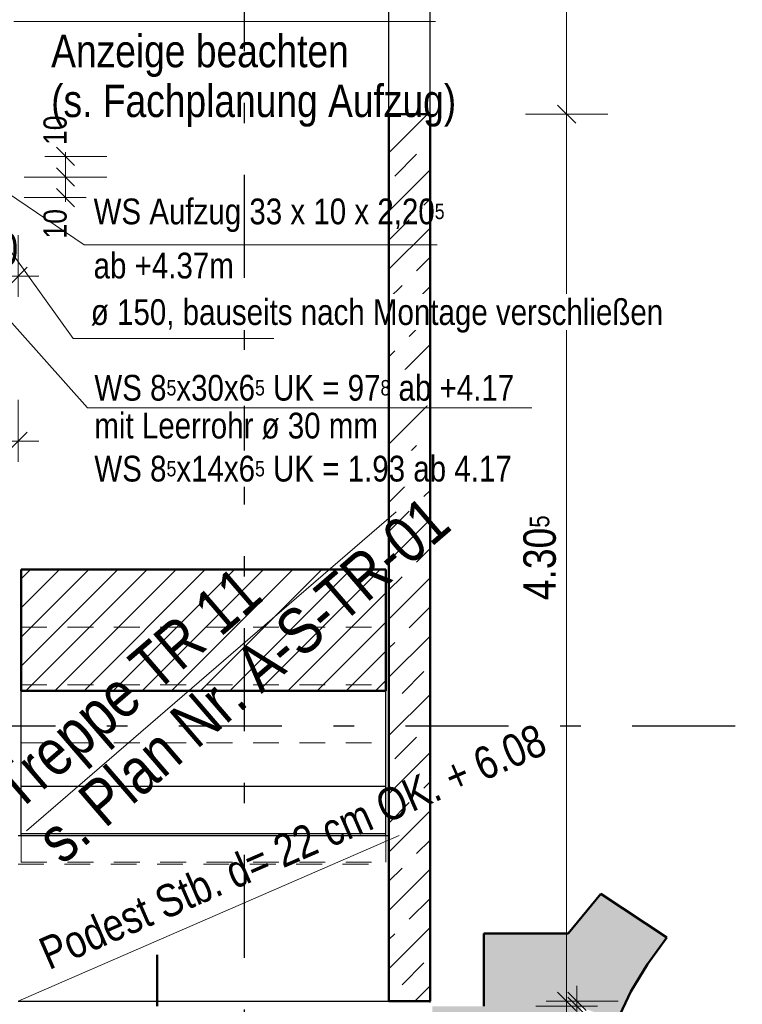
# Model space of a CAD drawing. Header units: millimetres. Extents: x 0 to 78.9, y -26.7 to 42.
# Tile 8 of 68: x 8.9 to 12.4, y 13.5 to 18.3. Entities that reach past the tile are written whole.
import ezdxf

# ---------------------------------------------------------------- set-up
doc = ezdxf.new("R2010")
doc.units = ezdxf.units.MM
for name, pattern in [('DASHDOT', [1, 0.5, -0.25, 0, -0.25]), ('DASHDOTX2', [2, 1, -0.5, 0, -0.5]), ('HIDDEN', [0.375, 0.25, -0.125])]:
    doc.linetypes.add(name, pattern=pattern)
for name, color, linetype, lineweight in [('Achsen', 7, 'Continuous', 20), ('Schraffuren', 7, 'Continuous', 20), ('Texte', 7, 'Continuous', 20)]:
    doc.layers.add(name, color=color, linetype=linetype, lineweight=lineweight)
doc.styles.add('Arial Narrow', font='ARIALN.TTF')
doc.dimstyles.new('Arch_Strakon_dimstyle', dxfattribs={"dimtxt": 11.25, "dimasz": 1, "dimexe": 1.25, "dimexo": 0.0625, "dimgap": 1, "dimtad": 0, "dimdec": 5, "dimzin": 12, "dimdsep": 46, "dimtxsty": 'Arial Narrow', "dimblk": 'Arrowhead_Tick', "dimsah": 1, "dimcen": 0, "dimse1": 1, "dimse2": 1, "dimclrd": 6, "dimclrt": 3, "dimazin": 0, "dimtfac": 1, "dimtdec": 4, "dimtmove": 0, "dimatfit": 3, "dimldrblk": 'NONE', "dimfxl": 1, "dimtvp": 1, "dimtolj": 1, "dimtzin": 0, "dimlwd": 13, "dimarcsym": 2})

# ---------------------------------------------------------------- blocks, each defined once
blk = doc.blocks.new('Arrowhead_Tick')
at = {"color": 0, "linetype": 'Continuous', "lineweight": -2}
for p, q in [((0, 20), (0, -10)), ((-1, 0), (0, 0)), ((10, 0), (0, 0))]:
    blk.add_line(p, q, dxfattribs=at)
at = {"color": 2, "linetype": 'Continuous', "lineweight": 35}
blk.add_line((4.42, 4.42), (-4.42, -4.42), dxfattribs=at)
blk = doc.blocks.new('*D140')
at = {"layer": 'Achsen', "color": 6, "linetype": 'Continuous', "lineweight": 13}
blk.add_line((8.7301, 17.05), (8.9101, 17.05), dxfattribs=at)
at = {"layer": 'Defpoints', "color": 0}
for p in [(8.9201, 17.6318), (8.7201, 17.4318), (8.9201, 17.05)]:
    blk.add_point(p, dxfattribs=at)
at = {"layer": 'Achsen', "color": 6, "lineweight": 13, "xscale": 0.01, "yscale": 0.01, "zscale": 0.01}
blk.add_blockref('Arrowhead_Tick', (8.9201, 17.05), dxfattribs=at)
at = {"layer": 'Achsen', "color": 6, "lineweight": 13, "xscale": 0.01, "yscale": 0.01, "zscale": 0.01, "rotation": 180}
blk.add_blockref('Arrowhead_Tick', (8.7201, 17.05), dxfattribs=at)
at = {"layer": 'Achsen', "color": 2, "lineweight": -2, "insert": (8.8201, 17.1804), "char_height": 0.1575, "attachment_point": 5, "style": 'Arial Narrow'}
blk.add_mtext('\\A1;20', dxfattribs=at)
blk = doc.blocks.new('_None')
blk = doc.blocks.new('*D141')
at = {"layer": 'Achsen', "color": 6, "linetype": 'Continuous', "lineweight": 13}
blk.add_line((6.5301, 16.25), (8.9101, 16.25), dxfattribs=at)
at = {"layer": 'Defpoints', "color": 0}
for p in [(6.5201, 17.8368), (8.9201, 17.6318), (8.9201, 16.25)]:
    blk.add_point(p, dxfattribs=at)
at = {"layer": 'Achsen', "color": 6, "lineweight": 13, "xscale": 0.01, "yscale": 0.01, "zscale": 0.01}
blk.add_blockref('Arrowhead_Tick', (8.9201, 16.25), dxfattribs=at)
at = {"layer": 'Achsen', "color": 6, "lineweight": 13, "xscale": 0.01, "yscale": 0.01, "zscale": 0.01, "rotation": 180}
blk.add_blockref('Arrowhead_Tick', (6.5201, 16.25), dxfattribs=at)
at = {"layer": 'Achsen', "color": 2, "lineweight": -2, "insert": (7.7201, 16.3804), "char_height": 0.1575, "attachment_point": 5, "style": 'Arial Narrow'}
blk.add_mtext('\\A1;2.40', dxfattribs=at)
blk = doc.blocks.new('*D433')
at = {"layer": 'Achsen', "color": 6, "linetype": 'Continuous', "lineweight": 13}
blk.add_line((11.5825, 17.8468), (11.5825, 19.8068), dxfattribs=at)
at = {"layer": 'Defpoints', "color": 0}
for p in [(10.7201, 19.8168), (11.5825, 19.8168), (10.7201, 17.8368)]:
    blk.add_point(p, dxfattribs=at)
at = {"layer": 'Achsen', "color": 6, "lineweight": 13, "xscale": 0.01, "yscale": 0.01, "zscale": 0.01}
for p, rotation in [((11.5825, 19.8168), 89.99999999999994), ((11.5825, 17.8368), 269.9999999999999)]:
    blk.add_blockref('Arrowhead_Tick', p, dxfattribs=dict(at, rotation=rotation))
at = {"layer": 'Achsen', "color": 2, "lineweight": 35, "insert": (11.4521, 18.8268), "char_height": 0.1575, "attachment_point": 5, "rotation": 90, "style": 'Arial Narrow'}
blk.add_mtext('\\A1;1.98', dxfattribs=at)
blk = doc.blocks.new('*D461')
at = {"layer": 'Achsen', "color": 6, "linetype": 'Continuous', "lineweight": 13}
for p, q in [((11.6325, 13.5418), (11.6325, 13.5518)), ((11.6325, 13.5077), (11.6325, 13.5318)), ((11.6325, 13.4977), (11.6325, 13.4877))]:
    blk.add_line(p, q, dxfattribs=at)
at = {"layer": 'Defpoints', "color": 0}
for p in [(10.9201, 13.5318), (11.6325, 13.5318), (11.1798, 13.5077)]:
    blk.add_point(p, dxfattribs=at)
at = {"layer": 'Achsen', "color": 6, "lineweight": 13, "xscale": 0.01, "yscale": 0.01, "zscale": 0.01}
for p, rotation in [((11.6325, 13.5077), 90), ((11.6325, 13.5318), 270)]:
    blk.add_blockref('Arrowhead_Tick', p, dxfattribs=dict(at, rotation=rotation))
at = {"layer": 'Achsen', "color": 2, "lineweight": 35, "insert": (11.5825, 13.3422), "char_height": 0.1575, "attachment_point": 5, "rotation": 90, "style": 'Arial Narrow'}
blk.add_mtext('\\A1;2{\\A1;\\H.6x;\\S5;}', dxfattribs=at)
blk = doc.blocks.new('*D462')
at = {"layer": 'Achsen', "color": 6, "linetype": 'Continuous', "lineweight": 13}
blk.add_line((11.5825, 13.5418), (11.5825, 17.8268), dxfattribs=at)
at = {"layer": 'Defpoints', "color": 0}
for p in [(10.9201, 17.8368), (11.5825, 17.8368), (10.9201, 13.5318)]:
    blk.add_point(p, dxfattribs=at)
at = {"layer": 'Achsen', "color": 6, "lineweight": 13, "xscale": 0.01, "yscale": 0.01, "zscale": 0.01}
for p, rotation in [((11.5825, 17.8368), 90), ((11.5825, 13.5318), 270)]:
    blk.add_blockref('Arrowhead_Tick', p, dxfattribs=dict(at, rotation=rotation))
at = {"layer": 'Achsen', "color": 2, "lineweight": 35, "insert": (11.4521, 15.6843), "char_height": 0.1575, "attachment_point": 5, "rotation": 90, "style": 'Arial Narrow'}
blk.add_mtext('\\A1;4.30{\\A1;\\H.6x;\\S5;}', dxfattribs=at)
blk = doc.blocks.new('*D598')
at = {"layer": 'Defpoints', "color": 0}
for p in [(8.7201, 17.5318), (9.15, 17.5318), (8.7201, 17.4318)]:
    blk.add_point(p, dxfattribs=at)
at = {"layer": 'Texte', "color": 6, "linetype": 'Continuous', "lineweight": 13}
for p, q in [((9.15, 17.5418), (9.15, 17.5518)), ((9.15, 17.4318), (9.15, 17.5318)), ((9.15, 17.4218), (9.15, 17.4118))]:
    blk.add_line(p, q, dxfattribs=at)
at = {"layer": 'Texte', "color": 6, "lineweight": 13, "xscale": 0.01, "yscale": 0.01, "zscale": 0.01}
for p, rotation in [((9.15, 17.5318), 270), ((9.15, 17.4318), 90)]:
    blk.add_blockref('Arrowhead_Tick', p, dxfattribs=dict(at, rotation=rotation))
at = {"layer": 'Texte', "color": 3, "lineweight": 35, "insert": (9.1, 17.3047), "char_height": 0.1125, "attachment_point": 5, "rotation": 90, "style": 'Arial Narrow'}
blk.add_mtext('\\A1;10', dxfattribs=at)
blk = doc.blocks.new('*D599')
at = {"layer": 'Defpoints', "color": 0}
for p in [(8.9201, 17.6318), (9.15, 17.6318), (8.7201, 17.5318)]:
    blk.add_point(p, dxfattribs=at)
at = {"layer": 'Texte', "color": 6, "linetype": 'Continuous', "lineweight": 13}
for p, q in [((9.15, 17.6418), (9.15, 17.6518)), ((9.15, 17.5318), (9.15, 17.6318)), ((9.15, 17.5218), (9.15, 17.5118))]:
    blk.add_line(p, q, dxfattribs=at)
at = {"layer": 'Texte', "color": 6, "lineweight": 13, "xscale": 0.01, "yscale": 0.01, "zscale": 0.01}
for p, rotation in [((9.15, 17.5318), 90), ((9.15, 17.6318), 270)]:
    blk.add_blockref('Arrowhead_Tick', p, dxfattribs=dict(at, rotation=rotation))
at = {"layer": 'Texte', "color": 3, "lineweight": 35, "insert": (9.1, 17.7589), "char_height": 0.1125, "attachment_point": 5, "rotation": 90, "style": 'Arial Narrow'}
blk.add_mtext('\\A1;10', dxfattribs=at)

msp = doc.modelspace()

# ---------------------------------------------------------------- hatches: boundary and pattern name
at = {"layer": 'Schraffuren', "lineweight": 35}
h = msp.add_hatch(dxfattribs=at)
h.set_pattern_fill('bB', color=2, scale=0.01, angle=45, style=0, pattern_type=2)
h.set_pattern_definition([(45, (0, 0), (-0.1414214, 0.1414214), [0.15, -0.1]), (45, (-0.07071, 0.07071), (-0.1414214, 0.1414214), [])])
h.paths.add_polyline_path([(10.9201016, 17.8368211), (10.9201016, 13.5318176), (10.7201016, 13.5318176), (10.7201016, 17.8368211)])
h = msp.add_hatch(dxfattribs=at)
h.set_pattern_fill('Mau', color=2, scale=0.01, angle=45, style=0, pattern_type=2)
h.set_pattern_definition([(45, (0, 0), (-0.0707107, 0.0707107), [])])
h.paths.add_polyline_path([(10.7050941, 15.0382393), (8.9350941, 15.0382393), (8.9350941, 15.6268027), (10.7050941, 15.6268027)])
at = {"layer": 'Schraffuren', "lineweight": 35, "true_color": 0x4b4b4b}
msp.add_hatch(color=251, dxfattribs=at).paths.add_polyline_path([(11.7482908, 14.054015), (12.0695244, 13.8413665), (11.9743149, 13.712339), (11.8945179, 13.5786693), (11.8279457, 13.4379458), (11.6553335, 13.5025758), (11.5791668, 13.2986347), (11.7598276, 13.2311841), (11.7356516, 13.1341616), (11.7192228, 13.0356017), (11.7047405, 12.8362642), (11.7047405, 12.769235), (11.0680998, 12.769235), (11.0680998, 12.927585), (10.9298093, 12.927585), (10.9298093, 13.5077534), (11.1797898, 13.5077448), (11.1797898, 13.8601164), (11.5897691, 13.8601336)])

# ---------------------------------------------------------------- linework, layer by layer
at = {"color": 5, "linetype": 'Continuous', "lineweight": 18}
for p, q in [((9.2399162, 17.2026945), (8.7009006, 17.5672285)), ((9.2571788, 16.4124317), (8.2672031, 17.5179447)), ((9.2399162, 17.2026945), (10.9532049, 17.2026945)), ((11.414024, 16.4124317), (9.2571788, 16.4124317))]:
    msp.add_line(p, q, dxfattribs=at)
at = {"color": 6, "linetype": 'HIDDEN', "lineweight": 13, "ltscale": 0.5}
for p, q in [((8.9350941, 15.3468027), (10.7050941, 15.3468027)), ((8.9350941, 15.0668027), (10.7050941, 15.0668027)), ((8.9350941, 14.7868027), (10.7050941, 14.7868027)), ((8.9350941, 14.2068027), (8.9350941, 14.3368027)), ((10.7050941, 14.2068027), (10.7050941, 14.3368027)), ((8.9200941, 14.1968027), (10.7200941, 14.1968027)), ((8.9350941, 14.2068027), (10.7050941, 14.2068027))]:
    msp.add_line(p, q, dxfattribs=at)
at = {"color": 3, "linetype": 'Continuous', "lineweight": 25}
msp.add_line((10.9201016, 13.5268142), (10.9201016, 13.5318176), dxfattribs=at)
at = {"layer": 'Achsen', "color": 3, "linetype": 'DASHDOTX2', "lineweight": 25, "ltscale": 0.5}
for p, q in [((10.0176415, 39.542572), (10.0176415, 12.5145336)), ((3.1006415, 14.8683995), (42.9732145, 14.8683995))]:
    msp.add_line(p, q, dxfattribs=at)
at = {"layer": 'Achsen', "color": 3, "linetype": 'Continuous', "lineweight": 25}
for p, q in [((10.7200941, 17.8368211), (10.7200941, 19.8168211)), ((10.9201016, 17.8368211), (10.9201016, 19.8168211)), ((8.9350941, 14.5764386), (8.9350941, 15.0382393)), ((10.7050941, 14.5764386), (10.7050941, 15.0382393)), ((8.9350941, 14.5764386), (10.7050941, 14.5764386)), ((8.9350941, 14.3468027), (8.9350941, 14.5764386)), ((10.7050941, 14.3468027), (10.7050941, 14.5764386)), ((8.9200941, 14.3368027), (10.7200941, 14.3368027)), ((8.9350941, 14.3468027), (10.7050941, 14.3468027)), ((8.9350941, 14.3368027), (8.9350941, 14.3468027)), ((10.7050941, 14.3368027), (10.7050941, 14.3468027)), ((8.9200941, 13.5318176), (10.7200941, 13.5318176))]:
    msp.add_line(p, q, dxfattribs=at)
at = {"layer": 'Achsen', "color": 5, "linetype": 'Continuous', "lineweight": 18}
for p, q in [((10.946651, 18.2866111), (8.8990133, 18.2866111)), ((8.960071, 14.3589054), (10.7550941, 15.9068027)), ((10.7700941, 14.3368027), (8.9200941, 13.5318142))]:
    msp.add_line(p, q, dxfattribs=at)
at = {"layer": 'Achsen', "color": 4, "linetype": 'DASHDOT', "lineweight": 50, "ltscale": 0.5}
msp.add_line((9.5948474, 13.7577989), (9.5948474, 12.1286248), dxfattribs=at)
at = {"layer": 'Achsen', "color": 9, "linetype": 'Continuous', "lineweight": 0}
msp.add_circle((10.7201016, 13.5318176), 0.00111, dxfattribs=at)
at = {"layer": 'Texte', "color": 4, "linetype": 'Continuous', "lineweight": 50}
for p, q in [((10.7201016, 17.8368211), (10.9201016, 17.8368211)), ((8.9350941, 15.6268027), (10.7050941, 15.6268027)), ((8.9350941, 15.0382393), (8.9350941, 15.6268027)), ((10.7050941, 15.0382393), (10.7050941, 15.6268027)), ((8.9350941, 15.0382393), (10.7050941, 15.0382393)), ((11.5897691, 13.8601336), (11.7482908, 14.054015)), ((11.7482908, 14.054015), (12.0695244, 13.8413665)), ((11.1797898, 13.8601164), (11.5897691, 13.8601336)), ((11.1797898, 13.5077448), (11.1797898, 13.8601164)), ((11.9743149, 13.712339), (12.0695244, 13.8413665)), ((11.8945179, 13.5786693), (11.9743149, 13.712339)), ((11.8279457, 13.4379458), (11.8945179, 13.5786693)), ((10.7200941, 13.5318176), (10.9201016, 13.5318176))]:
    msp.add_line(p, q, dxfattribs=at)
at = {"layer": 'Texte', "color": 5, "linetype": 'Continuous', "lineweight": 18}
for p, q in [((9.1867048, 16.7474877), (8.679609, 17.4552937)), ((10.1607196, 16.7474877), (9.1867048, 16.7474877))]:
    msp.add_line(p, q, dxfattribs=at)

# ---------------------------------------------------------------- texts
at = {"color": 3, "lineweight": 25, "style": 'Arial Narrow'}
msp.add_text('ab +4.37m', height=0.125, dxfattribs=at).set_placement((9.2864308, 17.039714))
at = {"color": 3, "lineweight": 25, "insert": (9.2864308, 17.264714), "char_height": 0.125, "attachment_point": 7, "line_spacing_factor": 0.9, "style": 'Arial Narrow'}
msp.add_mtext('WS Aufzug 33 x 10 x 2,20{\\A1;\\H.6x;\\S5;}', dxfattribs=at)
at = {"layer": 'Achsen', "color": 2, "lineweight": 35, "style": 'Arial Narrow'}
msp.add_text('Podest Stb. d= 22 cm OK. + 6.08', height=0.1575, rotation=23.5152504, dxfattribs=at).set_placement((9.0695668, 13.6824493))
at = {"layer": 'Achsen', "color": 4, "lineweight": 50, "insert": (9.1373278, 14.1873821), "char_height": 0.225, "attachment_point": 7, "rotation": 40.7720934, "line_spacing_factor": 0.9, "style": 'Arial Narrow'}
msp.add_mtext('Treppe TR 11{\\P}s. Plan Nr. A-S-TR-01', dxfattribs=at)
at = {"layer": 'Texte', "color": 20, "lineweight": 25, "style": 'Arial Narrow'}
for s, p in [('Anzeige beachten', (9.0804495, 18.0645328)), ('(s. Fachplanung Aufzug)', (9.0804495, 17.8228488))]:
    msp.add_text(s, height=0.1575, dxfattribs=at).set_placement(p)

# ---------------------------------------------------------------- dimensions: what is measured, and where the dimension line sits
at = {"layer": 'Achsen', "lineweight": 35}
for base, p1, p2, text, override, picture, middle in [((11.582477, 19.8168211), (10.7200941, 17.8368211), (10.7200941, 19.8168211), '1.98', {"dimscale": 0.01, "dimtxt": 15.75, "dimasz": 1, "dimgap": 5, "dimtad": 1, "dimjust": 0, "dimtih": 0, "dimtoh": 0, "dimdec": 5, "dimdsep": 46, "dimtxsty": 'Arial Narrow', "dimclrd": 6, "dimclrt": 2, "dimtix": 1, "dimtofl": 255, "dimtmove": 0, "dimatfit": 2, "dimfxl": 0, "dimfxlon": 0, "dimtvp": 31.746032, "dimlwd": 13}, '*D433', (11.582477, 18.8268211)), ((11.582477, 17.8368211), (10.9201016, 13.5318176), (10.9201016, 17.8368211), '4.30{\\A1;\\H.6x;\\S5;}', {"dimscale": 0.01, "dimtxt": 15.75, "dimasz": 1, "dimgap": 5, "dimtad": 1, "dimjust": 0, "dimtih": 0, "dimtoh": 0, "dimdec": 5, "dimdsep": 46, "dimtxsty": 'Arial Narrow', "dimclrd": 6, "dimclrt": 2, "dimtix": 1, "dimtofl": 255, "dimtmove": 0, "dimatfit": 2, "dimfxl": 0, "dimfxlon": 0, "dimtvp": 31.746032, "dimlwd": 13}, '*D462', (11.582477, 15.6843193)), ((11.632477, 13.5318176), (11.1797898, 13.5077448), (10.9201016, 13.5318176), '2{\\A1;\\H.6x;\\S5;}', {"dimscale": 0.01, "dimtxt": 15.75, "dimasz": 1, "dimgap": 5, "dimtad": 1, "dimjust": 0, "dimtih": 0, "dimtoh": 0, "dimdec": 5, "dimdsep": 46, "dimtxsty": 'Arial Narrow', "dimclrd": 6, "dimclrt": 2, "dimtix": 0, "dimtofl": 255, "dimtmove": 2, "dimatfit": 2, "dimfxl": 0, "dimfxlon": 0, "dimtvp": 31.746032, "dimlwd": 13}, '*D461', (11.582477, 13.3421729))]:
    dim = msp.add_linear_dim(base=base, p1=p1, p2=p2, angle=90, text=text, dimstyle='Arch_Strakon_dimstyle', override=override, dxfattribs=at)
    dim.commit()
    dim.dimension.update_dxf_attribs({"geometry": picture, "text_midpoint": middle, "dimtype": 160})
at = {"layer": 'Achsen', "lineweight": -2}
for base, p1, text, picture, middle in [((8.9200941, 16.25), (6.5200962, 17.8368211), '2.40', '*D141', (7.7200951, 16.25)), ((8.9200941, 17.05), (8.7200941, 17.4318211), '20', '*D140', (8.8200941, 17.05))]:
    dim = msp.add_linear_dim(base=base, p1=p1, p2=(8.9200941, 17.6318211), text=text, dimstyle='Arch_Strakon_dimstyle', override={"dimscale": 0.01, "dimtxt": 15.75, "dimasz": 1, "dimgap": 5, "dimtad": 1, "dimjust": 0, "dimtih": 0, "dimtoh": 0, "dimdec": 5, "dimdsep": 46, "dimtxsty": 'Arial Narrow', "dimclrd": 6, "dimclrt": 2, "dimtix": 1, "dimtofl": 255, "dimtmove": 0, "dimatfit": 2, "dimfxl": 0, "dimfxlon": 0, "dimtvp": 31.746032, "dimlwd": 13}, dxfattribs=at)
    dim.commit()
    dim.dimension.update_dxf_attribs({"geometry": picture, "text_midpoint": middle, "dimtype": 160})
at = {"layer": 'Texte', "lineweight": 35}
for base, p1, p2, override, picture, middle in [((9.15, 17.6318211), (8.7200941, 17.5318211), (8.9200941, 17.6318211), {"dimscale": 0.01, "dimtxt": 11.25, "dimasz": 1, "dimgap": 5, "dimtad": 1, "dimjust": 4, "dimtih": 0, "dimtoh": 0, "dimdec": 5, "dimdsep": 46, "dimtxsty": 'Arial Narrow', "dimclrd": 6, "dimclrt": 3, "dimtix": 0, "dimtofl": 255, "dimtmove": 2, "dimatfit": 2, "dimfxl": 0, "dimfxlon": 0, "dimtvp": 44.444444, "dimlwd": 13}, '*D599', (9.1, 17.7589461)), ((9.15, 17.5318211), (8.7200941, 17.4318211), (8.7200941, 17.5318211), {"dimscale": 0.01, "dimtxt": 11.25, "dimasz": 1, "dimgap": 5, "dimtad": 1, "dimjust": 0, "dimtih": 0, "dimtoh": 0, "dimdec": 5, "dimdsep": 46, "dimtxsty": 'Arial Narrow', "dimclrd": 6, "dimclrt": 3, "dimtix": 0, "dimtofl": 255, "dimtmove": 2, "dimatfit": 2, "dimfxl": 0, "dimfxlon": 0, "dimtvp": 44.444444, "dimlwd": 13}, '*D598', (9.1, 17.3046961))]:
    dim = msp.add_linear_dim(base=base, p1=p1, p2=p2, angle=90, text='10', dimstyle='Arch_Strakon_dimstyle', override=override, dxfattribs=at)
    dim.commit()
    dim.dimension.update_dxf_attribs({"geometry": picture, "text_midpoint": middle, "dimtype": 160})

# ---------------------------------------------------------------- next in the draw order: texts
at = {"color": 3, "lineweight": 25, "insert": (9.2900328, 16.4449083), "char_height": 0.125, "attachment_point": 7, "line_spacing_factor": 0.9, "style": 'Arial Narrow', "bg_fill": 3, "box_fill_scale": 1.2, "bg_fill_color": 256, "bg_fill_true_color": 13158600, "bg_fill_transparency": 0}
msp.add_mtext('WS 8{\\A1;\\H.6x;\\S5;}x30x6{\\A1;\\H.6x;\\S5;} UK = 97{\\A1;\\H.6x;\\S8;} ab +4.17', dxfattribs=at)

# ---------------------------------------------------------------- next in the draw order: texts
at = {"color": 3, "lineweight": 25, "insert": (9.2900328, 16.0524796), "char_height": 0.125, "attachment_point": 7, "line_spacing_factor": 0.9, "style": 'Arial Narrow', "bg_fill": 3, "box_fill_scale": 1.2, "bg_fill_color": 256, "bg_fill_true_color": 13158600, "bg_fill_transparency": 0}
msp.add_mtext('WS 8{\\A1;\\H.6x;\\S5;}x14x6{\\A1;\\H.6x;\\S5;} UK = 1.93 ab 4.17', dxfattribs=at)
at = {"layer": 'Texte', "color": 3, "lineweight": 25, "insert": (9.2729008, 16.7762197), "char_height": 0.125, "attachment_point": 7, "line_spacing_factor": 0.9, "style": 'Arial Narrow', "bg_fill": 3, "box_fill_scale": 1.2, "bg_fill_color": 256, "bg_fill_true_color": 13158600, "bg_fill_transparency": 0}
msp.add_mtext('ø 150, bauseits nach Montage verschließen', dxfattribs=at)

# ---------------------------------------------------------------- next in the draw order: linework, layer by layer
at = {"layer": 'Texte', "color": 4, "linetype": 'Continuous', "lineweight": 50}
for p, q in [((10.7200941, 13.5318142), (10.7200941, 17.8368211)), ((10.9201016, 13.5318176), (10.9201016, 17.8368211))]:
    msp.add_line(p, q, dxfattribs=at)

# ---------------------------------------------------------------- next in the draw order: texts
at = {"color": 3, "lineweight": 25, "style": 'Arial Narrow'}
msp.add_text('mit Leerrohr ø 30 mm', height=0.125, dxfattribs=at).set_placement((9.2900328, 16.262956))

doc.saveas('drawing.dxf')
